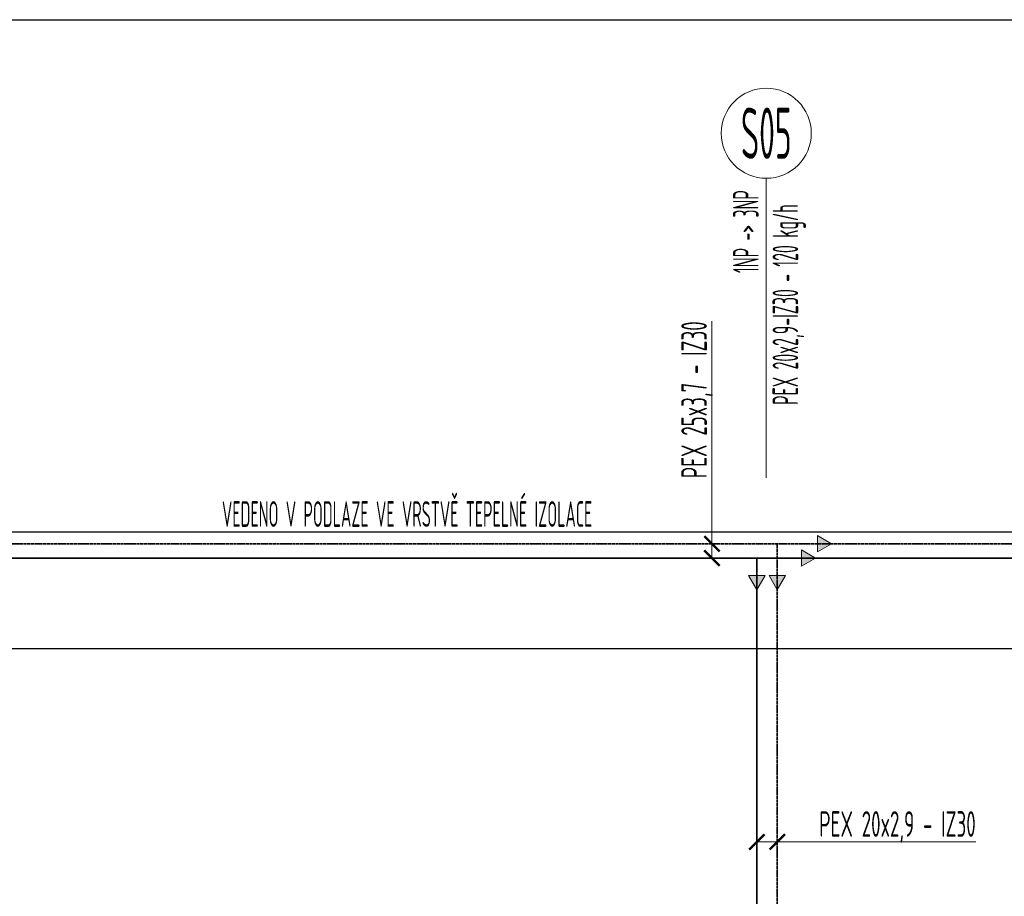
# Model space of a CAD drawing. Header units: millimetres. Extents: x 14365 to 105143, y -126377 to -22383.
# Tile 187 of 191: x 79506 to 84316, y -122097 to -117817. Entities that reach past the tile are written whole.
import ezdxf
from ezdxf.enums import TextEntityAlignment as Align

# ---------------------------------------------------------------- set-up
doc = ezdxf.new("R2010")
doc.units = ezdxf.units.MM
doc.linetypes.add('phl_thick', pattern=[0])
doc.linetypes.add('ČÁRKOVANÁ', pattern=[0.75, 0.5, -0.25])
for name, color, linetype, lineweight in [('JS_VYT_POPIS - OBECNĚ', 7, 'Continuous', 5), ('UT_KOTY - DIMENZE', 7, 'Continuous', 5), ('UT_POTRUBI - PŘÍVOD', 1, 'Continuous', 35), ('UT_POTRUBI - ZPÁTEČKA', 5, 'ČÁRKOVANÁ', 35), ('UT_SCHÉMA_PŘÍVOD', 10, 'Continuous', 35), ('VZT_50 POPIS - OBECNE', 7, 'Continuous', 5)]:
    doc.layers.add(name, color=color, linetype=linetype, lineweight=lineweight)
doc.styles.add('ISOCP 2.5', font='isocp.shx', dxfattribs={"width": 0.6, "height": 2.5})
doc.styles.add('VZT_POPIS', font='isocp.shx', dxfattribs={"width": 0.6, "height": 125})

# ---------------------------------------------------------------- blocks, each defined once
blk = doc.blocks.new('_ArchTick')
at = {"color": 0, "linetype": 'ByBlock', "const_width": 0.15}
blk.add_lwpolyline([(-0.5, -0.5), (0.5, 0.5)], dxfattribs=at)

msp = doc.modelspace()

# ---------------------------------------------------------------- hatches: boundary and pattern name
at = {"layer": 'VZT_50 POPIS - OBECNE', "linetype": 'phl_thick'}
h = msp.add_hatch(color=256, dxfattribs=at)
h.dxf.hatch_style = 1
h.paths.add_polyline_path([(83402.7, -120335.9), (83472, -120375.9), (83402.7, -120415.9)])
h = msp.add_hatch(color=256, dxfattribs=at)
h.dxf.hatch_style = 1
h.paths.add_polyline_path([(83325, -120405.6), (83394.3, -120445.6), (83325, -120485.6)])
h = msp.add_hatch(color=256, dxfattribs=at)
h.dxf.hatch_style = 1
h.paths.add_polyline_path([(83067, -120531.5), (83107, -120600.8), (83147, -120531.5)])
h = msp.add_hatch(color=256, dxfattribs=at)
h.dxf.hatch_style = 1
h.paths.add_polyline_path([(83167, -120531.5), (83207, -120600.8), (83247, -120531.5)])

# ---------------------------------------------------------------- linework, layer by layer
at = {"ltscale": 8}
for p, q in [((31841.3, -117817.2), (105085.1, -117817.2)), ((31841.3, -120317.2), (105085.1, -120317.2)), ((31841.3, -120887.2), (105085.1, -120887.2))]:
    msp.add_line(p, q, dxfattribs=at)
at = {"layer": 'JS_VYT_POPIS - OBECNĚ'}
for p, q in [((83153.3, -119740.4), (83153.3, -118591.5)), ((83153.3, -119890.4), (83153.3, -119740.4)), ((83153.3, -120053.7), (83153.3, -119890.4))]:
    msp.add_line(p, q, dxfattribs=at)
msp.add_circle((83153.3, -118371.5), 220, dxfattribs=at)
at = {"layer": 'UT_KOTY - DIMENZE'}
for points in [[(82888, -120091.1), (82888, -119289.8)], [(82888, -120375.9), (82888, -120091.1)], [(82888, -120445.6), (82888, -120091.1)], [(83107, -121831.6), (83374.6, -121831.6)], [(83207, -121831.6), (83374.6, -121831.6)], [(83374.6, -121831.6), (84176.2, -121831.6)]]:
    msp.add_lwpolyline(points, dxfattribs=at)
at = {"layer": 'UT_POTRUBI - PŘÍVOD', "ltscale": 8}
msp.add_line((77086.9, -120445.6), (95618.9, -120445.6), dxfattribs=at)
at = {"layer": 'UT_POTRUBI - ZPÁTEČKA', "linetype": 'ČÁRKOVANÁ', "ltscale": 8}
for p, q in [((77094.1, -120375.9), (95518.9, -120375.9)), ((83207, -120375.9), (83207, -125577.2))]:
    msp.add_line(p, q, dxfattribs=at)
at = {"layer": 'UT_SCHÉMA_PŘÍVOD'}
msp.add_line((83107, -120445.6), (83107, -125727.2), dxfattribs=at)
at = {"layer": 'VZT_50 POPIS - OBECNE', "linetype": 'phl_thick'}
for p, q in [((83402.7, -120335.9), (83472, -120375.9)), ((83402.7, -120415.9), (83402.7, -120335.9)), ((83472, -120375.9), (83402.7, -120415.9)), ((83325, -120405.6), (83394.3, -120445.6)), ((83325, -120485.6), (83325, -120405.6)), ((83394.3, -120445.6), (83325, -120485.6)), ((83067, -120531.5), (83107, -120600.8)), ((83147, -120531.5), (83067, -120531.5)), ((83107, -120600.8), (83147, -120531.5)), ((83167, -120531.5), (83207, -120600.8)), ((83247, -120531.5), (83167, -120531.5)), ((83207, -120600.8), (83247, -120531.5))]:
    msp.add_line(p, q, dxfattribs=at)

# ---------------------------------------------------------------- block references
at = {"layer": 'UT_KOTY - DIMENZE', "xscale": 75, "yscale": 75, "zscale": 75}
for p, rotation in [((82888, -120375.9), 270), ((82888, -120445.6), 270), ((83107, -121831.6), 180), ((83207, -121831.6), 180)]:
    msp.add_blockref('_ArchTick', p, dxfattribs=dict(at, rotation=rotation))

# ---------------------------------------------------------------- texts
at = {"layer": 'JS_VYT_POPIS - OBECNĚ', "style": 'VZT_POPIS', "width": 0.5}
msp.add_text('S05', height=250, dxfattribs=at).set_placement((83153.3, -118371.5), align=Align.MIDDLE_CENTER)
for s, p in [('1NP -> 3NP', (83153.3, -119054)), ('PEX 20x2,9-IZ30 - 120 kg/h', (83346.5, -119698.1))]:
    msp.add_text(s, height=125, rotation=90, dxfattribs=at).set_placement(p, align=Align.BOTTOM_LEFT)
msp.add_text('VEDENO V PODLAZE VE VRSTVĚ TEPELNÉ IZOLACE', height=125, dxfattribs=at).set_placement((80494.3, -120330.8), align=Align.BOTTOM_LEFT)
at = {"layer": 'UT_KOTY - DIMENZE', "insert": (82738, -119289.8), "char_height": 125, "attachment_point": 3, "rotation": 90, "style": 'ISOCP 2.5'}
msp.add_mtext('PEX 25x3,7 - IZ30', dxfattribs=at)
at = {"layer": 'UT_KOTY - DIMENZE', "insert": (84176.2, -121681.6), "char_height": 125, "attachment_point": 3, "style": 'ISOCP 2.5'}
msp.add_mtext('PEX 20x2,9 - IZ30', dxfattribs=at)

doc.saveas('drawing.dxf')
